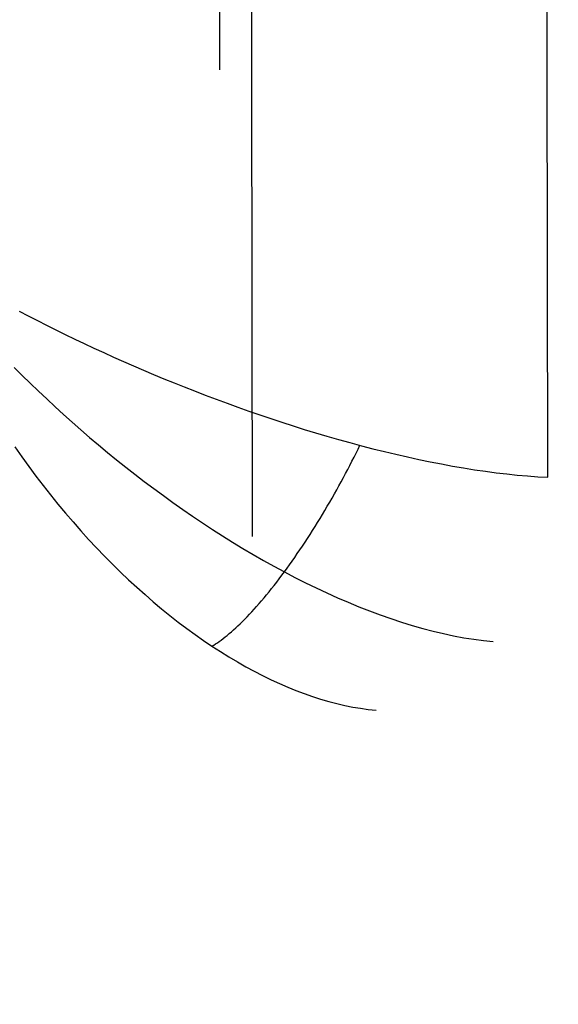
# Model space of a CAD drawing. Header units: millimetres. Extents: x -2852 to 102, y -106 to 97.
# Tile 14 of 256: x -2713.44 to -2711.13, y -10.89 to -6.67. Entities that reach past the tile are written whole.
import ezdxf

# ---------------------------------------------------------------- set-up
doc = ezdxf.new("R2010")
doc.units = ezdxf.units.MM
doc.header["$MEASUREMENT"] = 0
doc.layers.add('Predefinito', color=5, linetype='Continuous')

msp = doc.modelspace()

# ---------------------------------------------------------------- linework, layer by layer
at = {"layer": 'Predefinito'}
for points in [[(-2712.4513, -3.8803), (-2712.4445, -8.8803)], [(-2711.1775, -8.6265), (-2711.1837, -4.1306)], [(-2712.5859, -5.8805), (-2712.5846, -6.8805)]]:
    msp.add_lwpolyline(points, dxfattribs=at)
at = {"layer": 'Predefinito', "extrusion": (-0.001367, 0.999999, 0)}
for points in [[(2691.8946, 1071.8204), (2692.0043, 1072.3142), (2692.1311, 1072.8039), (2692.2749, 1073.2888), (2692.4356, 1073.7685), (2692.6128, 1074.2422), (2692.8065, 1074.7095), (2693.0164, 1075.1697), (2693.2422, 1075.6223), (2693.4836, 1076.0668), (2693.7404, 1076.5026), (2694.0123, 1076.9292), (2694.2988, 1077.346), (2694.5997, 1077.7526), (2694.9147, 1078.1484), (2695.2432, 1078.533), (2695.5849, 1078.9059), (2695.9395, 1079.2667), (2696.3064, 1079.6148), (2696.6852, 1079.95), (2697.0755, 1080.2718), (2697.4768, 1080.5797), (2697.8886, 1080.8735), (2698.3103, 1081.1527), (2698.7416, 1081.417), (2699.1818, 1081.6662), (2699.6304, 1081.8998), (2700.0869, 1082.1177), (2700.5508, 1082.3194), (2701.0214, 1082.5049), (2701.4981, 1082.6739), (2701.9805, 1082.8261), (2702.4679, 1082.9614), (2702.9597, 1083.0797), (2703.4553, 1083.1807), (2703.9542, 1083.2643), (2704.4556, 1083.3305), (2704.9591, 1083.3792), (2705.464, 1083.4103), (2705.9696, 1083.4237), (2706.4754, 1083.4196), (2706.9808, 1083.3977), (2707.4851, 1083.3583), (2707.9877, 1083.3013), (2708.488, 1083.2268), (2708.9854, 1083.1349), (2709.4793, 1083.0257), (2709.969, 1082.8993), (2710.4541, 1082.756), (2710.9339, 1082.5958), (2711.4078, 1082.4189), (2711.8753, 1082.2257), (2712.3357, 1082.0162), (2712.7885, 1081.7909), (2713.2332, 1081.5498), (2713.6692, 1081.2934), (2714.0961, 1081.022), (2714.5131, 1080.7358), (2714.92, 1080.4353), (2715.3161, 1080.1207), (2715.701, 1079.7926), (2716.0743, 1079.4512), (2716.4354, 1079.0969), (2716.7839, 1078.7304), (2717.1194, 1078.3518), (2717.4415, 1077.9618), (2717.7498, 1077.5608), (2718.044, 1077.1493), (2718.3236, 1076.7278), (2718.5883, 1076.2968), (2718.8379, 1075.8568), (2719.0719, 1075.4084), (2719.2902, 1074.9521), (2719.4924, 1074.4885), (2719.6783, 1074.0181), (2719.8477, 1073.5415), (2720.0004, 1073.0592), (2720.1362, 1072.572), (2720.2549, 1072.0803), (2720.3563, 1071.5847), (2720.4404, 1071.086), (2720.5071, 1070.5846), (2720.5563, 1070.0811), (2720.5878, 1069.5763), (2720.6017, 1069.0707), (2720.598, 1068.5649), (2720.5767, 1068.0595), (2720.5377, 1067.5552), (2720.4811, 1067.0525), (2720.4071, 1066.5521), (2720.3157, 1066.0547), (2720.2069, 1065.5607), (2720.081, 1065.0708), (2719.9381, 1064.5855), (2719.7784, 1064.1056), (2719.602, 1063.6315), (2719.4091, 1063.1639), (2719.2001, 1062.7033), (2718.9752, 1062.2503), (2718.7346, 1061.8053), (2718.4786, 1061.3691), (2718.2075, 1060.942)], [(2700.6498, 1044.1977), (2704.3059, 1047.6346), (2707.8413, 1051.1955), (2711.2518, 1054.8761), (2714.5333, 1058.6722)], [(2712.4541, 1063.2757), (2712.6457, 1063.4988), (2712.8294, 1063.7284), (2713.0051, 1063.9642), (2713.1726, 1064.2059), (2713.3316, 1064.4533), (2713.4819, 1064.706), (2713.6234, 1064.9638), (2713.7559, 1065.2263), (2713.8792, 1065.4933), (2713.9933, 1065.7644), (2714.0978, 1066.0392), (2714.1929, 1066.3175), (2714.2782, 1066.5989), (2714.3537, 1066.8831), (2714.4194, 1067.1698), (2714.4751, 1067.4585), (2714.5208, 1067.749), (2714.5564, 1068.0409), (2714.5819, 1068.3339), (2714.5973, 1068.6275), (2714.6025, 1068.9216), (2714.5975, 1069.2156), (2714.5823, 1069.5093), (2714.557, 1069.8022), (2714.5216, 1070.0942), (2714.4761, 1070.3847), (2714.4206, 1070.6735), (2714.3551, 1070.9602), (2714.2797, 1071.2444), (2714.1946, 1071.5259), (2714.0997, 1071.8042), (2713.9953, 1072.0792), (2713.8815, 1072.3503), (2713.7583, 1072.6173), (2713.626, 1072.8799), (2713.4847, 1073.1378), (2713.3345, 1073.3907), (2713.1757, 1073.6381), (2713.0084, 1073.88), (2712.8328, 1074.1159), (2712.6492, 1074.3456), (2712.4578, 1074.5688), (2712.2587, 1074.7853), (2712.0523, 1074.9947), (2711.8388, 1075.1969), (2711.6183, 1075.3916), (2711.3913, 1075.5785), (2711.158, 1075.7575), (2710.9186, 1075.9283), (2710.6734, 1076.0907), (2710.4228, 1076.2445), (2710.167, 1076.3896), (2709.9064, 1076.5257), (2709.6411, 1076.6527), (2709.3717, 1076.7705), (2709.0983, 1076.8789), (2708.8214, 1076.9778), (2708.5412, 1077.067), (2708.258, 1077.1465), (2707.9723, 1077.2161), (2707.6844, 1077.2758), (2707.3946, 1077.3256), (2707.1032, 1077.3652), (2706.8106, 1077.3948), (2706.5172, 1077.4142), (2706.2233, 1077.4235), (2705.9292, 1077.4226), (2705.6353, 1077.4115), (2705.342, 1077.3903), (2705.0496, 1077.3589), (2704.7585, 1077.3174), (2704.469, 1077.2659), (2704.1814, 1077.2044), (2703.8961, 1077.133), (2703.6135, 1077.0518), (2703.3339, 1076.9608), (2703.0575, 1076.8602), (2702.7848, 1076.7502), (2702.5161, 1076.6307), (2702.2517, 1076.5021), (2701.9919, 1076.3643), (2701.737, 1076.2177), (2701.4873, 1076.0623), (2701.2432, 1075.8984), (2701.0048, 1075.7261), (2700.7726, 1075.5457), (2700.5468, 1075.3574), (2700.3276, 1075.1614), (2700.1153, 1074.9579), (2699.9101, 1074.7471), (2699.7124, 1074.5295), (2699.5224, 1074.3051), (2699.3402, 1074.0742), (2699.1661, 1073.8372), (2699.0003, 1073.5944), (2698.843, 1073.3459), (2698.6944, 1073.0921), (2698.5547, 1072.8334), (2698.424, 1072.57), (2698.3025, 1072.3022), (2698.1903, 1072.0303), (2698.0876, 1071.7548), (2697.9945, 1071.4758), (2697.9111, 1071.1938), (2697.8375, 1070.9091), (2697.7737, 1070.6221)], [(2698.537, 1043.6474), (2700.5666, 1045.4759), (2702.5624, 1047.3435), (2704.5232, 1049.2492), (2706.4479, 1051.192), (2708.3354, 1053.1709), (2710.1849, 1055.1847), (2711.9953, 1057.2325), (2713.7656, 1059.3131)], [(2711.8338, 1061.0764), (2711.1702, 1060.4506), (2710.4943, 1059.8365), (2709.8065, 1059.2343), (2709.1071, 1058.6443), (2708.3965, 1058.067), (2707.675, 1057.5027), (2706.9429, 1056.9515), (2706.2006, 1056.4139), (2705.4485, 1055.8902), (2704.687, 1055.3805), (2703.9165, 1054.8851), (2703.1373, 1054.4043), (2702.3499, 1053.9382), (2701.5548, 1053.4872), (2700.7523, 1053.0513), (2699.9428, 1052.6308)], [(2695.814, 1071.0215), (2695.8927, 1071.3761), (2695.9837, 1071.7278), (2696.0867, 1072.0762), (2696.2017, 1072.4208), (2696.3286, 1072.7611), (2696.4672, 1073.0969), (2696.6173, 1073.4277), (2696.7787, 1073.7532), (2696.9513, 1074.0728), (2697.1349, 1074.3863), (2697.3292, 1074.6932), (2697.534, 1074.9932), (2697.749, 1075.286), (2697.9741, 1075.5711), (2698.2089, 1075.8483), (2698.4531, 1076.1172), (2698.7065, 1076.3775), (2698.9687, 1076.6289), (2699.2395, 1076.871), (2699.5185, 1077.1037), (2699.8054, 1077.3265), (2700.0998, 1077.5393), (2700.4014, 1077.7418), (2700.7098, 1077.9337), (2701.0247, 1078.1149), (2701.3456, 1078.285), (2701.6723, 1078.444), (2702.0042, 1078.5915), (2702.3411, 1078.7275), (2702.6824, 1078.8518), (2703.0279, 1078.9641), (2703.377, 1079.0645), (2703.7294, 1079.1527), (2704.0846, 1079.2286), (2704.4423, 1079.2923), (2704.8019, 1079.3435), (2705.1631, 1079.3822), (2705.5254, 1079.4085), (2705.8884, 1079.4222), (2706.2517, 1079.4233), (2706.6148, 1079.4118), (2706.9772, 1079.3879), (2707.3386, 1079.3513), (2707.6986, 1079.3023), (2708.0566, 1079.2409), (2708.4123, 1079.1671), (2708.7652, 1079.0811), (2709.115, 1078.9829), (2709.4611, 1078.8727), (2709.8032, 1078.7506), (2710.1409, 1078.6167), (2710.4738, 1078.4712), (2710.8014, 1078.3143), (2711.1234, 1078.1461), (2711.4394, 1077.9669), (2711.749, 1077.7769), (2712.0518, 1077.5763), (2712.3475, 1077.3653), (2712.6358, 1077.1442), (2712.9162, 1076.9133), (2713.1885, 1076.6728), (2713.4523, 1076.4231), (2713.7072, 1076.1643), (2713.9531, 1075.897), (2714.1896, 1075.6212), (2714.4164, 1075.3375), (2714.6333, 1075.046), (2714.84, 1074.7473), (2715.0361, 1074.4416), (2715.2216, 1074.1292), (2715.3962, 1073.8107), (2715.5597, 1073.4863), (2715.7118, 1073.1564), (2715.8525, 1072.8215), (2715.9814, 1072.4819), (2716.0986, 1072.138), (2716.2038, 1071.7903), (2716.2969, 1071.4392), (2716.3778, 1071.085), (2716.4464, 1070.7283), (2716.5026, 1070.3694), (2716.5463, 1070.0088), (2716.5776, 1069.6469), (2716.5963, 1069.2841), (2716.6025, 1068.9209), (2716.5961, 1068.5577), (2716.5771, 1068.1949), (2716.5456, 1067.833), (2716.5016, 1067.4724), (2716.4452, 1067.1136), (2716.3763, 1066.7569), (2716.2952, 1066.4028), (2716.2019, 1066.0518), (2716.0965, 1065.7041), (2715.9791, 1065.3603), (2715.8499, 1065.0208), (2715.7091, 1064.686), (2715.5567, 1064.3562), (2715.393, 1064.0319), (2715.2182, 1063.7135), (2715.0325, 1063.4013), (2714.8361, 1063.0957), (2714.6293, 1062.7971), (2714.4122, 1062.5058), (2714.1852, 1062.2222), (2713.9486, 1061.9466)], [(2695.814, 1071.0215), (2695.8934, 1071.3791), (2695.9853, 1071.7337), (2696.0894, 1072.0848), (2696.2057, 1072.4322), (2696.3341, 1072.7752), (2696.4744, 1073.1136), (2696.6263, 1073.4468), (2696.7899, 1073.7746), (2696.9647, 1074.0965), (2697.1506, 1074.412), (2697.3475, 1074.7209), (2697.555, 1075.0228), (2697.7729, 1075.3172), (2698.001, 1075.6038), (2698.2389, 1075.8823), (2698.4863, 1076.1524), (2698.7431, 1076.4136), (2699.0088, 1076.6657), (2699.2831, 1076.9085), (2699.5657, 1077.1415), (2699.8563, 1077.3644), (2700.1545, 1077.5772), (2700.4599, 1077.7794), (2700.7722, 1077.9708), (2701.091, 1078.1512), (2701.4158, 1078.3204), (2701.7464, 1078.4781), (2702.0823, 1078.6242), (2702.423, 1078.7586), (2702.7683, 1078.8809), (2703.1176, 1078.9912), (2703.4705, 1079.0891), (2703.8267, 1079.1748), (2704.1856, 1079.2479), (2704.5468, 1079.3085), (2704.9099, 1079.3564), (2705.2745, 1079.3917), (2705.6401, 1079.4142), (2706.0063, 1079.4239), (2706.3725, 1079.4209), (2706.7385, 1079.4051), (2707.1037, 1079.3765), (2707.4676, 1079.3352), (2707.8299, 1079.2813), (2708.1901, 1079.2147), (2708.5477, 1079.1357), (2708.9024, 1079.0442), (2709.2537, 1078.9403), (2709.6011, 1078.8243), (2709.9443, 1078.6963), (2710.2828, 1078.5563), (2710.6162, 1078.4047), (2710.9441, 1078.2415), (2711.2661, 1078.0669), (2711.5819, 1077.8813), (2711.8909, 1077.6847), (2712.193, 1077.4775), (2712.4876, 1077.2598), (2712.7744, 1077.0321), (2713.0532, 1076.7944), (2713.3234, 1076.5472), (2713.5849, 1076.2907), (2713.8373, 1076.0253), (2714.0802, 1075.7511), (2714.3135, 1075.4687), (2714.5368, 1075.1784), (2714.7498, 1074.8804), (2714.9522, 1074.5751), (2715.144, 1074.263), (2715.3247, 1073.9444), (2715.4941, 1073.6197), (2715.6522, 1073.2893), (2715.7986, 1072.9536), (2715.9333, 1072.6129), (2716.0559, 1072.2678), (2716.1665, 1071.9186), (2716.2648, 1071.5657), (2716.3508, 1071.2097), (2716.4242, 1070.8508), (2716.4851, 1070.4897), (2716.5334, 1070.1266), (2716.569, 1069.762), (2716.5919, 1069.3964), (2716.6019, 1069.0303), (2716.5992, 1068.664), (2716.5838, 1068.2981), (2716.5556, 1067.9329), (2716.5146, 1067.5689), (2716.461, 1067.2065), (2716.3948, 1066.8463), (2716.316, 1066.4886), (2716.2249, 1066.1338), (2716.1214, 1065.7825), (2716.0057, 1065.4349), (2715.878, 1065.0916), (2715.7383, 1064.753), (2715.587, 1064.4195), (2715.4241, 1064.0914), (2715.2498, 1063.7692), (2715.0645, 1063.4533), (2714.8682, 1063.144)]]:
    msp.add_lwpolyline(points, dxfattribs=at)
at = {"layer": 'Predefinito', "extrusion": (0.894275, 0.001222, 0.447516)}
msp.add_lwpolyline([(-3.1724, 2181.4365), (-3.3089, 2181.4342), (-3.4453, 2181.4272), (-3.5814, 2181.4156), (-3.717, 2181.3993), (-3.852, 2181.3784), (-3.9862, 2181.3529), (-4.1194, 2181.3228), (-4.2516, 2181.2882), (-4.3824, 2181.2491), (-4.5119, 2181.2056), (-4.6398, 2181.1576), (-4.766, 2181.1054), (-4.8903, 2181.0488), (-5.0126, 2180.9881), (-5.1328, 2180.9232), (-5.2507, 2180.8542), (-5.3662, 2180.7813), (-5.4791, 2180.7044), (-5.5893, 2180.6238), (-5.6967, 2180.5394), (-5.8012, 2180.4514), (-5.9026, 2180.3599), (-6.0008, 2180.265), (-6.0957, 2180.1667), (-6.1872, 2180.0653), (-6.2752, 2179.9609), (-6.3596, 2179.8535), (-6.4402, 2179.7433), (-6.5171, 2179.6303), (-6.59, 2179.5149), (-6.659, 2179.397), (-6.7239, 2179.2768), (-6.7847, 2179.1545), (-6.8412, 2179.0301), (-6.8935, 2178.9039), (-6.9414, 2178.7761), (-6.9849, 2178.6466), (-7.024, 2178.5157), (-7.0586, 2178.3836), (-7.0887, 2178.2504), (-7.1142, 2178.1162), (-7.1351, 2177.9812), (-7.1514, 2177.8456), (-7.163, 2177.7095), (-7.17, 2177.5731), (-7.1724, 2177.4365)], dxfattribs=at)
at = {"layer": 'Predefinito', "extrusion": (0.738585, 0.00101, 0.67416)}
msp.add_lwpolyline([(-3.9224, 2613.9055), (-3.9906, 2613.9043), (-4.0589, 2613.9008), (-4.1269, 2613.895), (-4.1947, 2613.8869), (-4.2622, 2613.8764), (-4.3293, 2613.8637), (-4.3959, 2613.8486), (-4.462, 2613.8313), (-4.5274, 2613.8118), (-4.5921, 2613.79), (-4.6561, 2613.7661), (-4.7192, 2613.7399), (-4.7813, 2613.7117), (-4.8425, 2613.6813), (-4.9026, 2613.6488), (-4.9615, 2613.6143), (-5.0193, 2613.5779), (-5.0757, 2613.5394), (-5.1308, 2613.4991), (-5.1845, 2613.4569), (-5.2368, 2613.4129), (-5.2875, 2613.3672), (-5.3366, 2613.3197), (-5.384, 2613.2706), (-5.4298, 2613.2199), (-5.4738, 2613.1677), (-5.516, 2613.114), (-5.5563, 2613.0589), (-5.5947, 2613.0024), (-5.6312, 2612.9447), (-5.6657, 2612.8857), (-5.6981, 2612.8256), (-5.7285, 2612.7645), (-5.7568, 2612.7023), (-5.7829, 2612.6392), (-5.8069, 2612.5753), (-5.8287, 2612.5105), (-5.8482, 2612.4451), (-5.8655, 2612.379), (-5.8805, 2612.3124), (-5.8933, 2612.2453), (-5.9037, 2612.1778), (-5.9119, 2612.11), (-5.9177, 2612.042), (-5.9212, 2611.9738), (-5.9224, 2611.9055)], dxfattribs=at)
at = {"layer": 'Predefinito', "extrusion": (0.685444, -0.680048, 0.260194)}
msp.add_lwpolyline([(-1917.1097, 1525.1298), (-1917.0862, 1525.1523), (-1917.0618, 1525.1741), (-1917.0367, 1525.1952), (-1917.0108, 1525.2155), (-1916.9842, 1525.2349), (-1916.957, 1525.2535), (-1916.9291, 1525.2713), (-1916.9006, 1525.2881), (-1916.8716, 1525.3039), (-1916.842, 1525.3188), (-1916.8121, 1525.3327), (-1916.7817, 1525.3455), (-1916.7511, 1525.3573), (-1916.7201, 1525.3681), (-1916.6889, 1525.3779), (-1916.6575, 1525.3865)], dxfattribs=at)
at = {"layer": 'Predefinito', "extrusion": (0.720578, -0.664359, 0.198479)}
msp.add_lwpolyline([(-1845.5635, 1435.6967), (-1845.5498, 1435.7114), (-1845.5359, 1435.7259), (-1845.5216, 1435.7402), (-1845.5069, 1435.7542), (-1845.492, 1435.768), (-1845.4767, 1435.7814), (-1845.4612, 1435.7946), (-1845.4453, 1435.8075), (-1845.4292, 1435.8201), (-1845.4128, 1435.8323), (-1845.3961, 1435.8443), (-1845.3791, 1435.8559), (-1845.3619, 1435.8672), (-1845.3445, 1435.8781), (-1845.3268, 1435.8886), (-1845.3089, 1435.8988), (-1845.2909, 1435.9087), (-1845.2726, 1435.9181), (-1845.2541, 1435.9272), (-1845.2355, 1435.9359), (-1845.2167, 1435.9442), (-1845.1977, 1435.952), (-1845.1787, 1435.9595), (-1845.1595, 1435.9666), (-1845.1402, 1435.9733), (-1845.1208, 1435.9796), (-1845.1013, 1435.9855), (-1845.0817, 1435.9909), (-1845.0621, 1435.996), (-1845.0424, 1436.0006), (-1845.0228, 1436.0048), (-1845.003, 1436.0087)], dxfattribs=at)
at = {"layer": 'Predefinito', "extrusion": (0.753168, -0.644247, 0.132978)}
msp.add_lwpolyline([(-1770.3176, 1326.0107), (-1770.3024, 1326.029), (-1770.2868, 1326.0469), (-1770.2707, 1326.0646), (-1770.2541, 1326.0819), (-1770.237, 1326.0989), (-1770.2194, 1326.1155), (-1770.2014, 1326.1318), (-1770.183, 1326.1476), (-1770.1641, 1326.163), (-1770.1449, 1326.178), (-1770.1252, 1326.1926), (-1770.1051, 1326.2066), (-1770.0847, 1326.2202), (-1770.064, 1326.2334), (-1770.0429, 1326.2459), (-1770.0215, 1326.258), (-1769.9998, 1326.2696), (-1769.9779, 1326.2806), (-1769.9557, 1326.2911), (-1769.9332, 1326.301), (-1769.9106, 1326.3103), (-1769.8877, 1326.3191), (-1769.8647, 1326.3273), (-1769.8416, 1326.3349), (-1769.8183, 1326.3419), (-1769.795, 1326.3484), (-1769.7715, 1326.3542), (-1769.748, 1326.3595), (-1769.7245, 1326.3642), (-1769.7009, 1326.3683), (-1769.6774, 1326.3719), (-1769.6539, 1326.3749)], dxfattribs=at)
at = {"layer": 'Predefinito', "extrusion": (0.782741, -0.619117, 0.063325)}
msp.add_lwpolyline([(-1690.099, 1194.2562), (-1690.0828, 1194.278), (-1690.0659, 1194.2994), (-1690.0484, 1194.3206), (-1690.0302, 1194.3413), (-1690.0113, 1194.3616), (-1689.9918, 1194.3815), (-1689.9717, 1194.4009), (-1689.951, 1194.4198), (-1689.9296, 1194.4381), (-1689.9077, 1194.4559), (-1689.8853, 1194.4731), (-1689.8623, 1194.4897), (-1689.8388, 1194.5057), (-1689.8149, 1194.521), (-1689.7905, 1194.5357), (-1689.7657, 1194.5496), (-1689.7405, 1194.5629), (-1689.7149, 1194.5754), (-1689.6891, 1194.5871), (-1689.6629, 1194.5982), (-1689.6365, 1194.6084), (-1689.6098, 1194.6179), (-1689.583, 1194.6266), (-1689.556, 1194.6345), (-1689.5288, 1194.6417), (-1689.5016, 1194.648), (-1689.4743, 1194.6536), (-1689.447, 1194.6584), (-1689.4197, 1194.6624), (-1689.3925, 1194.6656), (-1689.3653, 1194.6681), (-1689.3382, 1194.6698)], dxfattribs=at)
at = {"layer": 'Predefinito', "extrusion": (0.8086, -0.58826, -0.010771)}
msp.add_lwpolyline([(-1603.3436, 1038.3053), (-1603.3269, 1038.3307), (-1603.3092, 1038.3556), (-1603.2907, 1038.3802), (-1603.2713, 1038.4044), (-1603.2511, 1038.4281), (-1603.23, 1038.4512), (-1603.2081, 1038.4738), (-1603.1853, 1038.4959), (-1603.1618, 1038.5172), (-1603.1375, 1038.5379), (-1603.1126, 1038.5578), (-1603.0869, 1038.577), (-1603.0605, 1038.5954), (-1603.0336, 1038.613), (-1603.006, 1038.6297), (-1602.9779, 1038.6455), (-1602.9494, 1038.6604), (-1602.9203, 1038.6744), (-1602.8909, 1038.6874), (-1602.8611, 1038.6995), (-1602.831, 1038.7105), (-1602.8006, 1038.7206), (-1602.7701, 1038.7297), (-1602.7393, 1038.7377), (-1602.7085, 1038.7448), (-1602.6776, 1038.7508), (-1602.6467, 1038.7559), (-1602.6158, 1038.7599), (-1602.5849, 1038.763), (-1602.5542, 1038.7651), (-1602.5237, 1038.7662), (-1602.4933, 1038.7665)], dxfattribs=at)
at = {"layer": 'Predefinito', "extrusion": (0.829782, -0.550873, -0.089447)}
msp.add_lwpolyline([(-1508.0858, 855.9141), (-1508.0689, 855.9428), (-1508.051, 855.9712), (-1508.032, 855.9992), (-1508.0118, 856.0267), (-1507.9906, 856.0538), (-1507.9683, 856.0803), (-1507.945, 856.1061), (-1507.9329, 856.1188), (-1507.9206, 856.1313), (-1507.908, 856.1436), (-1507.8952, 856.1557), (-1507.8822, 856.1676), (-1507.8689, 856.1793), (-1507.8554, 856.1908), (-1507.8417, 856.2021), (-1507.8277, 856.2131), (-1507.8135, 856.2239), (-1507.7991, 856.2345), (-1507.7846, 856.2448), (-1507.7698, 856.2548), (-1507.7548, 856.2647), (-1507.7397, 856.2742), (-1507.7243, 856.2835), (-1507.7088, 856.2925), (-1507.6932, 856.3012), (-1507.6774, 856.3096), (-1507.6614, 856.3178), (-1507.6453, 856.3256), (-1507.6291, 856.3332), (-1507.6127, 856.3405), (-1507.5963, 856.3474), (-1507.5797, 856.3541), (-1507.563, 856.3605), (-1507.5463, 856.3665), (-1507.5294, 856.3723), (-1507.5125, 856.3777), (-1507.4955, 856.3829), (-1507.4785, 856.3877), (-1507.4614, 856.3922), (-1507.4443, 856.3964), (-1507.4272, 856.4003), (-1507.41, 856.4039), (-1507.3928, 856.4071), (-1507.3584, 856.4127), (-1507.3241, 856.4171), (-1507.2898, 856.4203), (-1507.2558, 856.4223), (-1507.2219, 856.4231), (-1507.1883, 856.4228), (-1507.1551, 856.4214)], dxfattribs=at)
at = {"layer": 'Predefinito', "extrusion": (0.845026, -0.50611, -0.172581)}
msp.add_lwpolyline([(-1401.8028, 645.059), (-1401.7947, 645.075), (-1401.7863, 645.091), (-1401.7776, 645.1068), (-1401.7686, 645.1226), (-1401.7592, 645.1383), (-1401.7495, 645.1539), (-1401.7394, 645.1694), (-1401.729, 645.1848), (-1401.7183, 645.2001), (-1401.7073, 645.2152), (-1401.6959, 645.2301), (-1401.6842, 645.2449), (-1401.6722, 645.2596), (-1401.6599, 645.274), (-1401.6472, 645.2883), (-1401.6343, 645.3023), (-1401.621, 645.3162), (-1401.6074, 645.3298), (-1401.5936, 645.3432), (-1401.5794, 645.3564), (-1401.565, 645.3693), (-1401.5503, 645.382), (-1401.5353, 645.3944), (-1401.52, 645.4065), (-1401.5045, 645.4184), (-1401.4887, 645.4299), (-1401.4727, 645.4412), (-1401.4565, 645.4521), (-1401.44, 645.4628), (-1401.4234, 645.4731), (-1401.4065, 645.4831), (-1401.3894, 645.4927), (-1401.3721, 645.5021), (-1401.3547, 645.5111), (-1401.3371, 645.5197), (-1401.3193, 645.528), (-1401.3014, 645.5359), (-1401.2834, 645.5435), (-1401.2652, 645.5507), (-1401.2469, 645.5575), (-1401.2285, 645.564), (-1401.2101, 645.5701), (-1401.1915, 645.5759), (-1401.1729, 645.5812), (-1401.1542, 645.5862), (-1401.1355, 645.5908), (-1401.1167, 645.5951), (-1401.0979, 645.599), (-1401.0792, 645.6025), (-1401.0603, 645.6056), (-1401.0416, 645.6084), (-1401.0228, 645.6107), (-1401.004, 645.6128), (-1400.9853, 645.6145), (-1400.9666, 645.6158), (-1400.948, 645.6167), (-1400.9295, 645.6174), (-1400.911, 645.6176), (-1400.8926, 645.6176), (-1400.8744, 645.6172), (-1400.8562, 645.6164), (-1400.8381, 645.6154), (-1400.8201, 645.614), (-1400.8023, 645.6123)], dxfattribs=at)
at = {"layer": 'Predefinito', "extrusion": (0.851207, -0.391454, -0.349585)}
msp.add_lwpolyline([(-1141.8893, 134.5282), (-1141.8823, 134.5471), (-1141.875, 134.5659), (-1141.8672, 134.5846), (-1141.8589, 134.6034), (-1141.8503, 134.6221), (-1141.8411, 134.6407), (-1141.8316, 134.6592), (-1141.8216, 134.6777), (-1141.8111, 134.696), (-1141.8002, 134.7142), (-1141.7889, 134.7323), (-1141.7771, 134.7502), (-1141.7649, 134.768), (-1141.7522, 134.7855), (-1141.7391, 134.8029), (-1141.7256, 134.82), (-1141.7116, 134.8369), (-1141.6972, 134.8536), (-1141.6824, 134.8699), (-1141.6672, 134.8861), (-1141.6516, 134.9019), (-1141.6356, 134.9174), (-1141.6193, 134.9326), (-1141.6025, 134.9474), (-1141.5854, 134.9619), (-1141.5679, 134.9761), (-1141.5501, 134.9898), (-1141.532, 135.0032), (-1141.5135, 135.0162), (-1141.4948, 135.0287), (-1141.4757, 135.0409), (-1141.4564, 135.0526), (-1141.4368, 135.0639), (-1141.417, 135.0747), (-1141.397, 135.0851), (-1141.3767, 135.095), (-1141.3562, 135.1044), (-1141.3356, 135.1134), (-1141.3148, 135.1219), (-1141.2938, 135.1299), (-1141.2727, 135.1374), (-1141.2515, 135.1444), (-1141.2302, 135.1509), (-1141.2089, 135.157), (-1141.1874, 135.1625), (-1141.1659, 135.1676), (-1141.1444, 135.1722), (-1141.1229, 135.1762), (-1141.1013, 135.1798), (-1141.0798, 135.1829), (-1141.0583, 135.1856), (-1141.0369, 135.1877), (-1141.0155, 135.1894), (-1140.9942, 135.1906), (-1140.973, 135.1914), (-1140.9519, 135.1917), (-1140.9309, 135.1916), (-1140.91, 135.191), (-1140.8893, 135.19), (-1140.8688, 135.1886), (-1140.8484, 135.1868), (-1140.8282, 135.1845), (-1140.8081, 135.1819), (-1140.7883, 135.1789)], dxfattribs=at)
at = {"layer": 'Predefinito', "extrusion": (0.838442, -0.320753, -0.440604)}
msp.add_lwpolyline([(-978.0109, -161.7332), (-978.0049, -161.7132), (-977.9983, -161.6932), (-977.9914, -161.6732), (-977.9839, -161.6533), (-977.9759, -161.6333), (-977.9675, -161.6134), (-977.9586, -161.5935), (-977.9492, -161.5737), (-977.9393, -161.554), (-977.9289, -161.5343), (-977.918, -161.5149), (-977.9066, -161.4955), (-977.8947, -161.4763), (-977.8823, -161.4573), (-977.8694, -161.4385), (-977.856, -161.4199), (-977.8421, -161.4015), (-977.8278, -161.3834), (-977.813, -161.3656), (-977.7977, -161.348), (-977.782, -161.3307), (-977.7658, -161.3138), (-977.7492, -161.2972), (-977.7321, -161.281), (-977.7147, -161.2651), (-977.6968, -161.2496), (-977.6785, -161.2345), (-977.6599, -161.2198), (-977.6409, -161.2056), (-977.6215, -161.1918), (-977.6019, -161.1784), (-977.5818, -161.1656), (-977.5615, -161.1532), (-977.5409, -161.1413), (-977.5201, -161.1299), (-977.499, -161.119), (-977.4777, -161.1086), (-977.4561, -161.0987), (-977.4344, -161.0894), (-977.4125, -161.0806), (-977.3904, -161.0724), (-977.3682, -161.0646), (-977.3459, -161.0575), (-977.3235, -161.0508), (-977.3011, -161.0448), (-977.2786, -161.0392), (-977.256, -161.0342), (-977.2334, -161.0297), (-977.2109, -161.0258), (-977.1883, -161.0224), (-977.1658, -161.0196), (-977.1433, -161.0172), (-977.121, -161.0154), (-977.0987, -161.0141), (-977.0765, -161.0133), (-977.0544, -161.0129), (-977.0325, -161.0131), (-977.0107, -161.0137), (-976.9891, -161.0148), (-976.9677, -161.0164), (-976.9464, -161.0184), (-976.9254, -161.0208), (-976.9045, -161.0237), (-976.8839, -161.027)], dxfattribs=at)
at = {"layer": 'Predefinito', "extrusion": (0.812757, -0.241502, -0.530191)}
msp.add_lwpolyline([(-781.6837, -477.0103), (-781.6788, -476.9894), (-781.6734, -476.9684), (-781.6675, -476.9474), (-781.6611, -476.9263), (-781.6542, -476.9052), (-781.6467, -476.8842), (-781.6387, -476.8631), (-781.6302, -476.8421), (-781.6212, -476.8212), (-781.6116, -476.8003), (-781.6015, -476.7795), (-781.5908, -476.7589), (-781.5796, -476.7383), (-781.5678, -476.718), (-781.5555, -476.6978), (-781.5427, -476.6778), (-781.5293, -476.658), (-781.5154, -476.6385), (-781.501, -476.6192), (-781.486, -476.6002), (-781.4706, -476.5815), (-781.4546, -476.5631), (-781.4381, -476.5451), (-781.4212, -476.5274), (-781.4038, -476.5101), (-781.3859, -476.4932), (-781.3676, -476.4768), (-781.3489, -476.4607), (-781.3297, -476.4451), (-781.3102, -476.43), (-781.2903, -476.4153), (-781.27, -476.4011), (-781.2493, -476.3875), (-781.2284, -476.3743), (-781.2071, -476.3617), (-781.1855, -476.3497), (-781.1637, -476.3381), (-781.1417, -476.3272), (-781.1194, -476.3168), (-781.0969, -476.307), (-781.0742, -476.2977), (-781.0514, -476.289), (-781.0285, -476.281), (-781.0054, -476.2735), (-780.9822, -476.2665), (-780.959, -476.2602), (-780.9357, -476.2545), (-780.9124, -476.2493), (-780.8891, -476.2447), (-780.8658, -476.2407), (-780.8425, -476.2373), (-780.8193, -476.2344), (-780.7962, -476.232), (-780.7732, -476.2303), (-780.7502, -476.229), (-780.7274, -476.2283), (-780.7047, -476.2281), (-780.6822, -476.2285), (-780.6599, -476.2293), (-780.6378, -476.2306), (-780.6158, -476.2324), (-780.5941, -476.2346), (-780.5726, -476.2373), (-780.5514, -476.2404)], dxfattribs=at)
at = {"layer": 'Predefinito', "extrusion": (0.794675, -0.19903, -0.57348)}
msp.add_lwpolyline([(-668.2102, -637.9202), (-668.206, -637.8989), (-668.2013, -637.8775), (-668.196, -637.856), (-668.1903, -637.8345), (-668.184, -637.813), (-668.1771, -637.7914), (-668.1697, -637.7698), (-668.1618, -637.7483), (-668.1533, -637.7268), (-668.1443, -637.7053), (-668.1347, -637.684), (-668.1246, -637.6627), (-668.1138, -637.6416), (-668.1026, -637.6206), (-668.0907, -637.5997), (-668.0783, -637.5791), (-668.0653, -637.5586), (-668.0518, -637.5384), (-668.0378, -637.5185), (-668.0232, -637.4988), (-668.008, -637.4794), (-667.9923, -637.4603), (-667.9761, -637.4415), (-667.9595, -637.4231), (-667.9423, -637.4051), (-667.9246, -637.3875), (-667.9064, -637.3703), (-667.8878, -637.3535), (-667.8688, -637.3372), (-667.8494, -637.3213), (-667.8295, -637.3059), (-667.8092, -637.2911), (-667.7886, -637.2767), (-667.7677, -637.2629), (-667.7464, -637.2496), (-667.7248, -637.2368), (-667.7029, -637.2246), (-667.6807, -637.213), (-667.6584, -637.202), (-667.6358, -637.1915), (-667.613, -637.1817), (-667.59, -637.1724), (-667.5669, -637.1637), (-667.5436, -637.1556), (-667.5202, -637.1482), (-667.4968, -637.1413), (-667.4733, -637.135), (-667.4498, -637.1294), (-667.4262, -637.1243), (-667.4027, -637.1198), (-667.3792, -637.1159), (-667.3557, -637.1126), (-667.3323, -637.1098), (-667.309, -637.1077), (-667.2858, -637.106), (-667.2627, -637.1049), (-667.2397, -637.1044), (-667.2169, -637.1044), (-667.1943, -637.1049), (-667.1719, -637.1059), (-667.1497, -637.1073), (-667.1277, -637.1093), (-667.1059, -637.1117), (-667.0844, -637.1146)], dxfattribs=at)
at = {"layer": 'Predefinito', "extrusion": (0.772993, -0.154967, -0.615196)}
msp.add_lwpolyline([(-542.5117, -798.0292), (-542.5082, -798.0076), (-542.5042, -797.9859), (-542.4997, -797.964), (-542.4947, -797.9421), (-542.4891, -797.9201), (-542.483, -797.8981), (-542.4763, -797.8761), (-542.4691, -797.8541), (-542.4613, -797.8321), (-542.4529, -797.8101), (-542.444, -797.7882), (-542.4344, -797.7664), (-542.4243, -797.7447), (-542.4136, -797.7231), (-542.4024, -797.7016), (-542.3905, -797.6803), (-542.3781, -797.6592), (-542.3651, -797.6384), (-542.3515, -797.6177), (-542.3374, -797.5973), (-542.3227, -797.5772), (-542.3075, -797.5574), (-542.2917, -797.5379), (-542.2754, -797.5188), (-542.2586, -797.5001), (-542.2412, -797.4817), (-542.2234, -797.4637), (-542.2051, -797.4462), (-542.1863, -797.4291), (-542.1671, -797.4125), (-542.1474, -797.3964), (-542.1274, -797.3807), (-542.1069, -797.3656), (-542.0861, -797.351), (-542.0649, -797.337), (-542.0434, -797.3235), (-542.0216, -797.3106), (-541.9995, -797.2982), (-541.9772, -797.2865), (-541.9546, -797.2753), (-541.9318, -797.2647), (-541.9088, -797.2547), (-541.8856, -797.2454), (-541.8623, -797.2366), (-541.8389, -797.2285), (-541.8153, -797.221), (-541.7917, -797.2141), (-541.7681, -797.2078), (-541.7444, -797.2021), (-541.7207, -797.197), (-541.697, -797.1925), (-541.6734, -797.1886), (-541.6498, -797.1853), (-541.6263, -797.1826), (-541.6029, -797.1804), (-541.5796, -797.1788), (-541.5564, -797.1778), (-541.5334, -797.1773), (-541.5106, -797.1773), (-541.4879, -797.1778), (-541.4655, -797.1789), (-541.4432, -797.1804), (-541.4212, -797.1824), (-541.3995, -797.1848)], dxfattribs=at)
at = {"layer": 'Predefinito', "extrusion": (0.747721, -0.109613, -0.654903)}
msp.add_lwpolyline([(-402.8776, -954.3983), (-402.875, -954.3764), (-402.8718, -954.3544), (-402.8681, -954.3323), (-402.8639, -954.31), (-402.8592, -954.2877), (-402.8539, -954.2653), (-402.848, -954.2429), (-402.8416, -954.2204), (-402.8346, -954.198), (-402.827, -954.1756), (-402.8188, -954.1532), (-402.81, -954.1308), (-402.8007, -954.1085), (-402.7907, -954.0864), (-402.7802, -954.0644), (-402.769, -954.0425), (-402.7573, -954.0207), (-402.745, -953.9992), (-402.7321, -953.9779), (-402.7185, -953.9569), (-402.7045, -953.9361), (-402.6898, -953.9156), (-402.6746, -953.8954), (-402.6588, -953.8755), (-402.6425, -953.856), (-402.6257, -953.8369), (-402.6083, -953.8181), (-402.5905, -953.7998), (-402.5721, -953.782), (-402.5533, -953.7646), (-402.5341, -953.7476), (-402.5144, -953.7312), (-402.4942, -953.7152), (-402.4737, -953.6998), (-402.4528, -953.685), (-402.4316, -953.6707), (-402.41, -953.6569), (-402.3881, -953.6438), (-402.366, -953.6312), (-402.3436, -953.6192), (-402.3209, -953.6078), (-402.298, -953.5971), (-402.275, -953.5869), (-402.2517, -953.5774), (-402.2283, -953.5684), (-402.2049, -953.5601), (-402.1813, -953.5525), (-402.1576, -953.5454), (-402.1339, -953.539), (-402.1102, -953.5331), (-402.0865, -953.5279), (-402.0628, -953.5233), (-402.0391, -953.5193), (-402.0155, -953.5159), (-401.992, -953.513), (-401.9686, -953.5107), (-401.9453, -953.509), (-401.9221, -953.5079), (-401.8991, -953.5072), (-401.8763, -953.5072), (-401.8537, -953.5076), (-401.8313, -953.5085), (-401.8091, -953.5099), (-401.7871, -953.5118)], dxfattribs=at)
at = {"layer": 'Predefinito', "extrusion": (0.718945, -0.063317, -0.692177)}
msp.add_lwpolyline([(-247.5025, -1103.4278), (-247.5008, -1103.4057), (-247.4986, -1103.3835), (-247.4958, -1103.3611), (-247.4925, -1103.3386), (-247.4887, -1103.316), (-247.4844, -1103.2933), (-247.4794, -1103.2706), (-247.4739, -1103.2477), (-247.4678, -1103.2249), (-247.4612, -1103.2021), (-247.4539, -1103.1792), (-247.446, -1103.1564), (-247.4376, -1103.1337), (-247.4285, -1103.111), (-247.4188, -1103.0884), (-247.4085, -1103.066), (-247.3976, -1103.0437), (-247.3861, -1103.0215), (-247.374, -1102.9996), (-247.3613, -1102.9779), (-247.348, -1102.9564), (-247.3341, -1102.9352), (-247.3197, -1102.9143), (-247.3046, -1102.8937), (-247.289, -1102.8735), (-247.2729, -1102.8536), (-247.2562, -1102.834), (-247.239, -1102.8149), (-247.2212, -1102.7962), (-247.203, -1102.778), (-247.1843, -1102.7602), (-247.1652, -1102.7429), (-247.1456, -1102.7261), (-247.1255, -1102.7098), (-247.1051, -1102.6941), (-247.0843, -1102.6789), (-247.0632, -1102.6643), (-247.0417, -1102.6502), (-247.0199, -1102.6367), (-246.9978, -1102.6238), (-246.9755, -1102.6115), (-246.9529, -1102.5998), (-246.9301, -1102.5888), (-246.9071, -1102.5783), (-246.8839, -1102.5685), (-246.8606, -1102.5593), (-246.8372, -1102.5507), (-246.8137, -1102.5427), (-246.7901, -1102.5354), (-246.7665, -1102.5286), (-246.7429, -1102.5225), (-246.7192, -1102.517), (-246.6956, -1102.5122), (-246.672, -1102.5079), (-246.6485, -1102.5042), (-246.6251, -1102.501), (-246.6018, -1102.4985), (-246.5786, -1102.4965), (-246.5555, -1102.495), (-246.5326, -1102.4941), (-246.5099, -1102.4938), (-246.4873, -1102.4939), (-246.465, -1102.4945), (-246.4429, -1102.4957)], dxfattribs=at)
at = {"layer": 'Predefinito', "extrusion": (0.720467, -0.03125, -0.692784)}
msp.add_lwpolyline([(-126.1056, -1110.4967), (-126.1278, -1110.4963), (-126.1501, -1110.4963), (-126.1727, -1110.4969), (-126.1954, -1110.498), (-126.2183, -1110.4996), (-126.2414, -1110.5018), (-126.2645, -1110.5045), (-126.2878, -1110.5078), (-126.3111, -1110.5116), (-126.3346, -1110.516), (-126.358, -1110.5211), (-126.3815, -1110.5267), (-126.405, -1110.533), (-126.4285, -1110.5398), (-126.4519, -1110.5473), (-126.4753, -1110.5554), (-126.4985, -1110.5641), (-126.5217, -1110.5734), (-126.5447, -1110.5833), (-126.5676, -1110.5939), (-126.5903, -1110.6051), (-126.6128, -1110.6169), (-126.635, -1110.6293), (-126.657, -1110.6423), (-126.6787, -1110.6559), (-126.7, -1110.6701), (-126.7211, -1110.6849), (-126.7418, -1110.7002), (-126.7621, -1110.7161), (-126.7821, -1110.7325), (-126.8016, -1110.7494), (-126.8207, -1110.7669), (-126.8393, -1110.7848), (-126.8575, -1110.8032), (-126.8751, -1110.822), (-126.8923, -1110.8413), (-126.9089, -1110.861), (-126.925, -1110.881), (-126.9405, -1110.9015), (-126.9554, -1110.9223), (-126.9698, -1110.9434), (-126.9836, -1110.9648), (-126.9969, -1110.9864), (-127.0095, -1111.0083), (-127.0215, -1111.0305), (-127.0329, -1111.0528), (-127.0437, -1111.0754), (-127.0539, -1111.098), (-127.0634, -1111.1208), (-127.0724, -1111.1437), (-127.0807, -1111.1667), (-127.0885, -1111.1898), (-127.0956, -1111.2128), (-127.1021, -1111.2359), (-127.108, -1111.259), (-127.1134, -1111.2821), (-127.1181, -1111.3051), (-127.1223, -1111.328), (-127.126, -1111.3509), (-127.129, -1111.3736), (-127.1316, -1111.3962), (-127.1336, -1111.4187), (-127.1351, -1111.441), (-127.136, -1111.4632)], dxfattribs=at)
at = {"layer": 'Predefinito', "extrusion": (0.72125, 0.000985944, -0.692674)}
msp.add_lwpolyline([(-5.9224, -1113.114), (-5.9221, -1113.0919), (-5.9214, -1113.0695), (-5.9201, -1113.0469), (-5.9183, -1113.0242), (-5.916, -1113.0013), (-5.9131, -1112.9784), (-5.9097, -1112.9553), (-5.9057, -1112.9321), (-5.9011, -1112.9088), (-5.8959, -1112.8855), (-5.8901, -1112.8622), (-5.8838, -1112.8389), (-5.8768, -1112.8156), (-5.8692, -1112.7923), (-5.861, -1112.7691), (-5.8522, -1112.746), (-5.8427, -1112.7229), (-5.8326, -1112.7), (-5.822, -1112.6773), (-5.8107, -1112.6548), (-5.7987, -1112.6324), (-5.7862, -1112.6103), (-5.7731, -1112.5884), (-5.7594, -1112.5668), (-5.7451, -1112.5456), (-5.7302, -1112.5246), (-5.7147, -1112.504), (-5.6987, -1112.4837), (-5.6822, -1112.4639), (-5.6651, -1112.4445), (-5.6475, -1112.4255), (-5.6295, -1112.4069), (-5.6109, -1112.3889), (-5.5919, -1112.3713), (-5.5725, -1112.3542), (-5.5527, -1112.3377), (-5.5324, -1112.3217), (-5.5118, -1112.3062), (-5.4909, -1112.2914), (-5.4696, -1112.2771), (-5.448, -1112.2633), (-5.4261, -1112.2502), (-5.404, -1112.2377), (-5.3817, -1112.2258), (-5.3591, -1112.2145), (-5.3364, -1112.2038), (-5.3135, -1112.1937), (-5.2905, -1112.1843), (-5.2673, -1112.1754), (-5.2441, -1112.1672), (-5.2208, -1112.1596), (-5.1975, -1112.1526), (-5.1742, -1112.1463), (-5.1509, -1112.1405), (-5.1276, -1112.1353), (-5.1043, -1112.1307), (-5.0812, -1112.1267), (-5.0581, -1112.1233), (-5.0351, -1112.1204), (-5.0122, -1112.1181), (-4.9895, -1112.1163), (-4.9669, -1112.115), (-4.9446, -1112.1143), (-4.9224, -1112.114)], dxfattribs=at)
at = {"layer": 'Predefinito', "extrusion": (0.692565, -0.018854, 0.721109)}
msp.add_lwpolyline([(-82.4031, 2689.7647), (-82.4032, 2689.7965), (-82.4023, 2689.828)], dxfattribs=at)
at = {"layer": 'Predefinito', "extrusion": (-0.664547, -0.000908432, 0.747246)}
msp.add_lwpolyline([(7.1724, -1322.2714), (7.1712, -1322.2031), (7.1677, -1322.1349), (7.1619, -1322.0668), (7.1537, -1321.999), (7.1433, -1321.9315), (7.1305, -1321.8644), (7.1155, -1321.7978), (7.0982, -1321.7318), (7.0787, -1321.6663), (7.0569, -1321.6016), (7.0329, -1321.5376), (7.0068, -1321.4746), (6.9785, -1321.4124), (6.9481, -1321.3512), (6.9157, -1321.2911), (6.8812, -1321.2322), (6.8447, -1321.1744), (6.8063, -1321.118), (6.766, -1321.0629), (6.7238, -1321.0092), (6.6798, -1320.9569), (6.634, -1320.9062), (6.5866, -1320.8571), (6.5375, -1320.8097), (6.4868, -1320.7639), (6.4345, -1320.7199), (6.3808, -1320.6777), (6.3257, -1320.6374), (6.2693, -1320.599), (6.2115, -1320.5625), (6.1526, -1320.528), (6.0925, -1320.4956), (6.0313, -1320.4652), (5.9692, -1320.4369), (5.9061, -1320.4108), (5.8421, -1320.3868), (5.7774, -1320.3651), (5.712, -1320.3455), (5.6459, -1320.3282), (5.5793, -1320.3132), (5.5122, -1320.3004), (5.4447, -1320.29), (5.3769, -1320.2818), (5.3089, -1320.276), (5.2406, -1320.2725), (5.1724, -1320.2714)], dxfattribs=at)
at = {"layer": 'Predefinito', "extrusion": (0.702195, -0.019146, 0.711727)}
msp.add_lwpolyline([(-83.2332, 2674.5501), (-83.2327, 2674.6048), (-83.2304, 2674.6592)], dxfattribs=at)
at = {"layer": 'Predefinito', "extrusion": (-0.000745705, 0.999999, -0.000680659)}
msp.add_lwpolyline([(2713.7614, 1059.3076), (2711.8296, 1061.0709)], dxfattribs=at)
at = {"layer": 'Predefinito', "extrusion": (0.715969, -0.009143, 0.698073)}
msp.add_lwpolyline([(-44.2565, 2652.5685), (-44.2561, 2652.633), (-44.2536, 2652.6975)], dxfattribs=at)
at = {"layer": 'Predefinito'}
for points in [[(-2713.4419, -7.9142, 1062.1986), (-2713.4033, -7.9345, 1062.2169), (-2713.3641, -7.9548, 1062.2345), (-2713.3249, -7.9748, 1062.251), (-2713.2852, -7.9947, 1062.2668), (-2713.245, -8.0145, 1062.2817), (-2713.2044, -8.0342, 1062.2959), (-2713.1633, -8.0537, 1062.3092), (-2713.1219, -8.0732, 1062.3216), (-2713.08, -8.0925, 1062.3332), (-2713.0378, -8.1116, 1062.344), (-2712.9953, -8.1305, 1062.3538), (-2712.9525, -8.1493, 1062.3628), (-2712.9095, -8.1678, 1062.3708), (-2712.8662, -8.1861, 1062.3779), (-2712.8226, -8.2042, 1062.3841), (-2712.7789, -8.2221, 1062.3893), (-2712.7351, -8.2396, 1062.3935), (-2712.6911, -8.2569, 1062.3968), (-2712.6447, -8.2748, 1062.3992), (-2712.5983, -8.2923, 1062.4005), (-2712.5517, -8.3096, 1062.4008), (-2712.5051, -8.3264, 1062.3999), (-2712.4583, -8.343, 1062.3979), (-2712.4114, -8.3593, 1062.3949), (-2712.3644, -8.3752, 1062.3907), (-2712.3171, -8.3908, 1062.3853), (-2712.2689, -8.4063, 1062.3787), (-2712.2206, -8.4215, 1062.3709), (-2712.172, -8.4363, 1062.3618), (-2712.1233, -8.4507, 1062.3514), (-2712.0743, -8.4648, 1062.3397), (-2712.0251, -8.4784, 1062.3266), (-2711.9758, -8.4916, 1062.312), (-2711.9263, -8.5044, 1062.2961), (-2711.8769, -8.5166, 1062.2787), (-2711.8276, -8.5284, 1062.2599), (-2711.7786, -8.5396, 1062.2398), (-2711.7298, -8.5502, 1062.2182), (-2711.6813, -8.5603, 1062.1951), (-2711.6331, -8.5698, 1062.1706), (-2711.5852, -8.5786, 1062.1446), (-2711.5378, -8.5868, 1062.1171), (-2711.4908, -8.5943, 1062.0881), (-2711.4443, -8.6011, 1062.0576), (-2711.3983, -8.6072, 1062.0255), (-2711.3528, -8.6126, 1061.9919), (-2711.308, -8.6173, 1061.9567), (-2711.2638, -8.6211, 1061.9199), (-2711.2203, -8.6242, 1061.8815), (-2711.1775, -8.6265, 1061.8415)], [(-2713.4633, -8.1557, 1062.1618), (-2713.4293, -8.1898, 1062.1752), (-2713.3948, -8.2237, 1062.1878), (-2713.3598, -8.2574, 1062.1997), (-2713.3244, -8.291, 1062.2108), (-2713.2885, -8.3244, 1062.2211), (-2713.2522, -8.3575, 1062.2307), (-2713.2155, -8.3905, 1062.2394), (-2713.1783, -8.4232, 1062.2473), (-2713.1407, -8.4557, 1062.2544), (-2713.1026, -8.4879, 1062.2607), (-2713.0642, -8.5199, 1062.2661), (-2713.0253, -8.5516, 1062.2706), (-2712.986, -8.583, 1062.2743), (-2712.9462, -8.6141, 1062.277), (-2712.9061, -8.6449, 1062.2789), (-2712.8656, -8.6753, 1062.2797), (-2712.8246, -8.7054, 1062.2797), (-2712.7833, -8.7352, 1062.2786), (-2712.7416, -8.7645, 1062.2766), (-2712.6995, -8.7934, 1062.2736), (-2712.6571, -8.822, 1062.2695), (-2712.6143, -8.85, 1062.2644), (-2712.5711, -8.8776, 1062.2582), (-2712.5277, -8.9048, 1062.2509), (-2712.4839, -8.9314, 1062.2425), (-2712.4397, -8.9574, 1062.2329), (-2712.3953, -8.9829, 1062.2222), (-2712.3506, -9.0078, 1062.2103), (-2712.3057, -9.0321, 1062.1972), (-2712.2605, -9.0557, 1062.1828), (-2712.2152, -9.0786, 1062.1673), (-2712.1696, -9.1008, 1062.1504), (-2712.1239, -9.1222, 1062.1323), (-2712.0781, -9.1429, 1062.1128), (-2712.0323, -9.1627, 1062.0921), (-2711.9864, -9.1816, 1062.07), (-2711.9405, -9.1996, 1062.0466), (-2711.8947, -9.2167, 1062.0218), (-2711.849, -9.2327, 1061.9957), (-2711.8034, -9.2478, 1061.9682), (-2711.7581, -9.2617, 1061.9394), (-2711.7131, -9.2746, 1061.9093), (-2711.6684, -9.2863, 1061.8778), (-2711.6241, -9.2969, 1061.8451), (-2711.5804, -9.3062, 1061.8111), (-2711.5371, -9.3143, 1061.7758), (-2711.4945, -9.3211, 1061.7393), (-2711.4526, -9.3267, 1061.7017), (-2711.4114, -9.331, 1061.663)], [(-2713.4613, -8.4965, 1062.0242), (-2713.4316, -8.5387, 1062.023), (-2713.4014, -8.5803, 1062.021), (-2713.3707, -8.6215, 1062.018), (-2713.3397, -8.662, 1062.0141), (-2713.3081, -8.7021, 1062.0094), (-2713.2762, -8.7415, 1062.0037), (-2713.2439, -8.7803, 1061.9972), (-2713.2112, -8.8184, 1061.9897), (-2713.1781, -8.8559, 1061.9814), (-2713.1448, -8.8928, 1061.9722), (-2713.111, -8.9289, 1061.9622), (-2713.077, -8.9643, 1061.9513), (-2713.0427, -8.999, 1061.9395), (-2713.0082, -9.0329, 1061.9269), (-2712.9734, -9.066, 1061.9134), (-2712.9383, -9.0984, 1061.8991), (-2712.9031, -9.1299, 1061.8839), (-2712.8677, -9.1606, 1061.868), (-2712.8321, -9.1904, 1061.8512), (-2712.7963, -9.2194, 1061.8336), (-2712.7605, -9.2475, 1061.8153), (-2712.7245, -9.2747, 1061.7961), (-2712.6884, -9.301, 1061.7762), (-2712.6523, -9.3264, 1061.7555), (-2712.6161, -9.3508, 1061.734), (-2712.5799, -9.3743, 1061.7119), (-2712.5437, -9.3968, 1061.6889), (-2712.5075, -9.4184, 1061.6653), (-2712.4713, -9.4389, 1061.641), (-2712.4352, -9.4584, 1061.616), (-2712.3992, -9.477, 1061.5903), (-2712.3632, -9.4945, 1061.564), (-2712.3274, -9.511, 1061.537), (-2712.2917, -9.5264, 1061.5094), (-2712.2561, -9.5408, 1061.4812), (-2712.2207, -9.5541, 1061.4523), (-2712.1855, -9.5664, 1061.4229), (-2712.1506, -9.5775, 1061.3929), (-2712.1158, -9.5877, 1061.3624), (-2712.0813, -9.5967, 1061.3314), (-2712.0471, -9.6046, 1061.2998), (-2712.0131, -9.6115, 1061.2677), (-2711.9795, -9.6172, 1061.2352), (-2711.9462, -9.6218, 1061.2022), (-2711.9132, -9.6254, 1061.1687)], [(-2712.6161, -9.3508, 1061.734), (-2712.6085, -9.3462, 1061.7509), (-2712.6008, -9.3413, 1061.7678), (-2712.5929, -9.336, 1061.7846), (-2712.5848, -9.3304, 1061.8013), (-2712.5765, -9.3244, 1061.818), (-2712.5681, -9.3181, 1061.8346), (-2712.5595, -9.3114, 1061.851), (-2712.5508, -9.3044, 1061.8674), (-2712.5419, -9.297, 1061.8837), (-2712.5329, -9.2892, 1061.8998), (-2712.5237, -9.2811, 1061.9158), (-2712.5144, -9.2726, 1061.9316), (-2712.5049, -9.2638, 1061.9473), (-2712.4953, -9.2546, 1061.9628), (-2712.4856, -9.245, 1061.978), (-2712.4757, -9.2351, 1061.9931), (-2712.4657, -9.2248, 1062.008), (-2712.4556, -9.2142, 1062.0226), (-2712.4454, -9.2033, 1062.037), (-2712.4351, -9.192, 1062.0512), (-2712.4247, -9.1803, 1062.065), (-2712.4142, -9.1684, 1062.0786), (-2712.4036, -9.1561, 1062.0919), (-2712.393, -9.1435, 1062.105), (-2712.3823, -9.1306, 1062.1177), (-2712.3715, -9.1173, 1062.1301), (-2712.3606, -9.1038, 1062.1421), (-2712.3497, -9.09, 1062.1538), (-2712.3387, -9.0759, 1062.1652), (-2712.3278, -9.0616, 1062.1762), (-2712.3167, -9.0469, 1062.1869), (-2712.3057, -9.0321, 1062.1972), (-2712.2946, -9.0169, 1062.2071), (-2712.2836, -9.0016, 1062.2166), (-2712.2725, -8.986, 1062.2258), (-2712.2615, -8.9702, 1062.2345), (-2712.2504, -8.9542, 1062.2429), (-2712.2394, -8.9381, 1062.2508), (-2712.2284, -8.9217, 1062.2583), (-2712.2175, -8.9052, 1062.2654), (-2712.2066, -8.8885, 1062.2722), (-2712.1957, -8.8717, 1062.2784), (-2712.1849, -8.8547, 1062.2843), (-2712.1742, -8.8377, 1062.2898), (-2712.1636, -8.8205, 1062.2948), (-2712.153, -8.8032, 1062.2994), (-2712.1425, -8.7859, 1062.3036), (-2712.1321, -8.7685, 1062.3074), (-2712.1218, -8.751, 1062.3107), (-2712.1116, -8.7335, 1062.3137), (-2712.1015, -8.7159, 1062.3162), (-2712.0915, -8.6984, 1062.3184), (-2712.0816, -8.6808, 1062.3201), (-2712.0719, -8.6632, 1062.3214), (-2712.0622, -8.6456, 1062.3223), (-2712.0527, -8.6281, 1062.3229), (-2712.0434, -8.6106, 1062.323), (-2712.0342, -8.5931, 1062.3228), (-2712.0251, -8.5757, 1062.3222), (-2712.0162, -8.5584, 1062.3213), (-2712.0074, -8.5411, 1062.32), (-2711.9988, -8.5239, 1062.3183), (-2711.9903, -8.5068, 1062.3163), (-2711.982, -8.4898, 1062.3139)]]:
    msp.add_polyline3d(points, dxfattribs=at)

doc.saveas('drawing.dxf')
